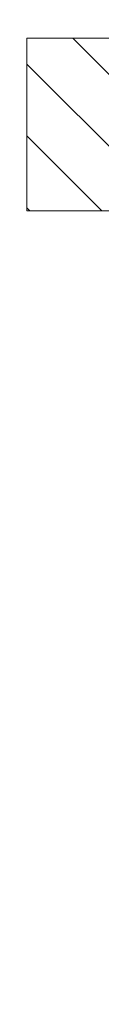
# Model space of a CAD drawing. Header units: centimetres. Extents: x -2992 to 20738, y -8842 to 3590.
# Tile 1 of 6: x 1889 to 2327, y -8842 to -3026. Entities that reach past the tile are written whole.
import ezdxf

# ---------------------------------------------------------------- set-up
doc = ezdxf.new("R2010")
doc.units = ezdxf.units.CM
doc.layers.add('A-DETL-GENF', color=92, linetype='Continuous', lineweight=9)
doc.layers.add('A-DETL-MEDM', color=33, linetype='Continuous', lineweight=9)

msp = doc.modelspace()

# ---------------------------------------------------------------- hatches: boundary and pattern name
at = {"layer": 'A-DETL-GENF', "lineweight": 18}
h = msp.add_hatch(dxfattribs=at)
h.set_pattern_fill('FP_4', color=250, style=0, pattern_type=2)
h.set_pattern_definition([(315, (10479.13, 0), (212.132, 212.132), [])])
h.paths.add_polyline_path([(5107.7, -8842), (6097.7, -8842), (6457.7, -6952), (5107.7, -6952), (4987.7, -7582), (5107.7, -7582), (4987.7, -8212), (5107.7, -8212), (4987.7, -8842)], flags=0)
h.paths.add_polyline_path([(19624.7, -7423), (19624.7, -469), (19534.7, -469), (19534.7, 758), (18454.7, 758), (18454.7, 1054), (11884.7, 1054), (11884.7, -442), (14284.7, -442), (14284.7, -3319), (11884.7, -3319), (11884.7, -4155), (14284.7, -4155), (14284.7, -7423), (15754.7, -7423), (15754.7, -4573), (18154.7, -4573), (18154.7, -7423)], flags=0)
h.paths.add_polyline_path([(10925.7, -7135), (11737.7, -7135), (11737.7, -4225), (10957.7, -4225), (10957.7, -6025), (5107.7, -6025), (5107.7, -6925), (6757.7, -6925), (6757.7, -7135), (10555.7, -7135)], flags=0)
h.paths.add_polyline_path([(9125.7, -4155), (10925.7, -4155), (10925.7, -2655), (4925.7, -2655), (4925.7, -3135), (1888.7, -3135), (1888.7, -4155), (6725.7, -4155), (6725.7, -3581), (9125.7, -3581)], flags=0)
h.paths.add_polyline_path([(18154.7, -3346), (15754.7, -3346), (15754.7, -288), (18154.7, -288), (18154.7, -3319)], flags=0)
h.paths.add_polyline_path([(10555.7, -1215), (10555.7, 465), (2488.7, 465), (2488.7, -735), (4925.7, -735), (4925.7, -1215)], flags=0)

# ---------------------------------------------------------------- linework, layer by layer
at = {"layer": 'A-DETL-MEDM'}
for p, q in [((4925.7, -3135), (1888.7, -3135)), ((1888.7, -3135), (1888.7, -4155)), ((1888.7, -4155), (6725.7, -4155))]:
    msp.add_line(p, q, dxfattribs=at)

doc.saveas('drawing.dxf')
